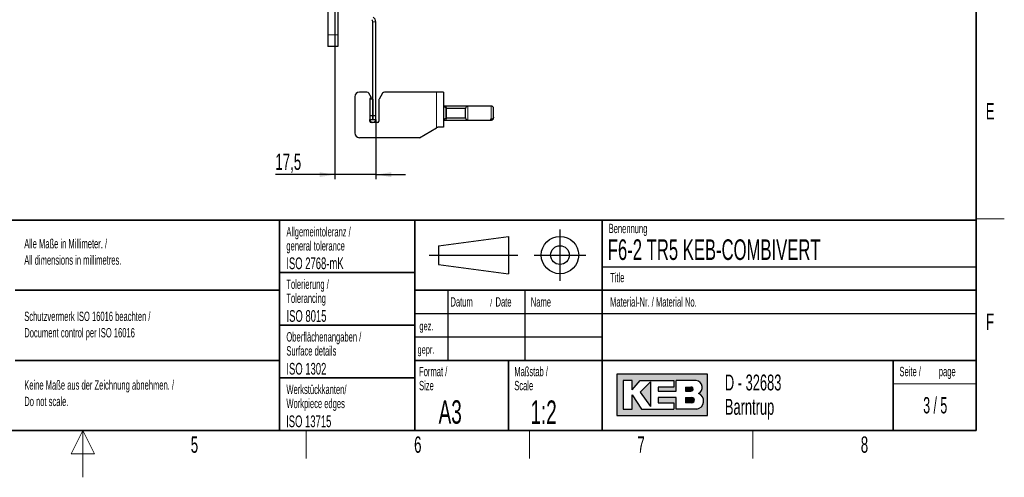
# Paper-space layout 'Blatt3' of a CAD drawing. Header units: millimetres. Extents: x 5 to 418, y 2 to 292.
# Tile 31 of 36: x 203 to 414, y 2 to 100. Entities that reach past the tile are written whole.
import ezdxf

# ---------------------------------------------------------------- set-up
doc = ezdxf.new("R2010")
doc.units = ezdxf.units.MM
doc.layers.add('SLD-0', color=7, linetype='Continuous')
doc.styles.add('SLDTEXTSTYLE0', font='TXT', dxfattribs={"width": 0.605})
doc.styles.add('SLDTEXTSTYLE1', font='TXT', dxfattribs={"width": 0.563})
doc.dimstyles.new('SLDDIMSTYLE3', dxfattribs={"dimtxt": 3.5, "dimasz": 3.302, "dimexe": 0, "dimexo": 0.0625, "dimgap": 0.875, "dimtad": 1, "dimdec": 1, "dimlfac": 2, "dimrnd": 1e-09, "dimzin": 12, "dimdsep": 46, "dimtxsty": 'SLDTEXTSTYLE0', "dimsah": 1, "dimcen": 0.09, "dimadec": 0, "dimazin": 3, "dimtfac": 1, "dimtmove": 0, "dimatfit": 0, "dimfxl": 1, "dimfrac": 2, "dimtolj": 1, "dimtzin": 12, "dimarcsym": 0})

# ---------------------------------------------------------------- blocks, each defined once
blk = doc.blocks.new('SW_NOTE_0_36')
at = {"layer": 'SLD-0', "color": 0, "attachment_point": 1, "style": 'SLDTEXTSTYLE0'}
for s, insert, char_height in [('Basisgerät mit Zubehör', (0, 6.4453386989), 5), ('basic device with accessories', (1.3125, -0.0231809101), 3.5)]:
    blk.add_mtext(s, dxfattribs=dict(at, insert=insert, char_height=char_height))
blk = doc.blocks.new('SW_NOTE_0_40')
at = {"layer": 'SLD-0', "color": 0, "char_height": 2, "attachment_point": 1, "style": 'SLDTEXTSTYLE0'}
for s, insert in [('Alle Maße in Millimeter. /', (0, 2.5781354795)), ('All dimensions in millimetres.', (0, -0.9218646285))]:
    blk.add_mtext(s, dxfattribs=dict(at, insert=insert))
blk = doc.blocks.new('SW_NOTE_0_43')
at = {"layer": 'SLD-0', "color": 0, "char_height": 2, "attachment_point": 1, "style": 'SLDTEXTSTYLE0'}
for s, insert in [('Keine Maße aus der Zeichnung abnehmen. /', (0, 2.5781354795)), ('Do not scale.', (0, -0.9218646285))]:
    blk.add_mtext(s, dxfattribs=dict(at, insert=insert))
blk = doc.blocks.new('SW_NOTE_0_44')
at = {"layer": 'SLD-0', "color": 0, "char_height": 2, "attachment_point": 1, "style": 'SLDTEXTSTYLE0'}
for s, insert in [('Schutzvermerk ISO 16016 beachten /', (0, 2.5781354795)), ('Document control per ISO 16016', (0, -0.9218646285))]:
    blk.add_mtext(s, dxfattribs=dict(at, insert=insert))
blk = doc.blocks.new('SW_NOTE_0_45')
at = {"layer": 'SLD-0', "color": 0, "char_height": 2, "attachment_point": 1, "style": 'SLDTEXTSTYLE0'}
for s, insert in [('Werkstückkanten/', (0, 2.5781354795)), ('Workpiece edges', (0, -0.4218645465))]:
    blk.add_mtext(s, dxfattribs=dict(at, insert=insert))
blk = doc.blocks.new('SW_NOTE_0_46')
at = {"layer": 'SLD-0', "color": 0, "char_height": 2, "attachment_point": 1, "style": 'SLDTEXTSTYLE0'}
for s, insert in [('Oberflächenangaben /', (0, 2.5781354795)), ('Surface details', (0, -0.4218645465))]:
    blk.add_mtext(s, dxfattribs=dict(at, insert=insert))
blk = doc.blocks.new('SW_NOTE_0_47')
at = {"layer": 'SLD-0', "color": 0, "char_height": 2, "attachment_point": 1, "style": 'SLDTEXTSTYLE0'}
for s, insert in [('Tolerierung /', (0, 2.5781354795)), ('Tolerancing', (0, -0.4218645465))]:
    blk.add_mtext(s, dxfattribs=dict(at, insert=insert))
blk = doc.blocks.new('SW_NOTE_0_48')
at = {"layer": 'SLD-0', "color": 0, "char_height": 2, "attachment_point": 1, "style": 'SLDTEXTSTYLE0'}
for s, insert in [('Allgemeintoleranz /', (0, 2.5781354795)), ('general tolerance', (0, -0.4218645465))]:
    blk.add_mtext(s, dxfattribs=dict(at, insert=insert))
blk = doc.blocks.new('SW_NOTE_0_49')
at = {"layer": 'SLD-0', "color": 0, "char_height": 2, "attachment_point": 1, "style": 'SLDTEXTSTYLE0'}
for s, insert in [('Format /', (0, 2.5781354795)), ('Size', (0, -0.4218645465))]:
    blk.add_mtext(s, dxfattribs=dict(at, insert=insert))
blk = doc.blocks.new('SW_NOTE_0_50')
at = {"layer": 'SLD-0', "color": 0, "attachment_point": 1, "style": 'SLDTEXTSTYLE0'}
for s, insert, char_height in [('Datum', (0, 2.5781354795), 2), ('/', (8.4829859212, 2.0780460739), 1.5), ('Date', (9.6392361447, 2.5781354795), 2)]:
    blk.add_mtext(s, dxfattribs=dict(at, insert=insert, char_height=char_height))
blk = doc.blocks.new('SW_NOTE_0_51')
at = {"layer": 'SLD-0', "color": 0, "char_height": 2, "attachment_point": 1, "style": 'SLDTEXTSTYLE0'}
for s, insert in [('Maßstab /', (0, 2.5781354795)), ('Scale', (0, -0.4218645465))]:
    blk.add_mtext(s, dxfattribs=dict(at, insert=insert))
blk = doc.blocks.new('SW_NOTE_0_52')
at = {"layer": 'SLD-0', "color": 0, "char_height": 3.4, "attachment_point": 1, "style": 'SLDTEXTSTYLE0'}
for s, insert in [('D - 32683', (0, 4.3828303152)), ('Barntrup', (0, -0.8171696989))]:
    blk.add_mtext(s, dxfattribs=dict(at, insert=insert))
blk = doc.blocks.new('SW_NOTE_0_53')
at = {"layer": 'SLD-0', "color": 0, "char_height": 2, "attachment_point": 1, "style": 'SLDTEXTSTYLE0'}
for s, insert in [('Seite /', (0, 2.5781354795)), ('page', (8.413542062, 2.5784205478))]:
    blk.add_mtext(s, dxfattribs=dict(at, insert=insert))
blk = doc.blocks.new('_D_13')
at = {"layer": 'SLD-0'}
for p, q in [((270.8930446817, 94.0997170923), (270.8930446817, 65.7036464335)), ((279.6180446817, 78.4747170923), (279.6180446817, 65.7036464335)), ((270.8930446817, 66.7036464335), (258.1627382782, 66.7036464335)), ((279.6180446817, 66.7036464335), (270.8930446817, 66.7036464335)), ((279.6180446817, 66.7036464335), (285.9680446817, 66.7036464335))]:
    blk.add_line(p, q, dxfattribs=at)
for points in [[(270.8930446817, 66.7036464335), (267.5910446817, 67.2116464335), (267.5910446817, 66.1956464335)], [(279.6180446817, 66.7036464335), (282.9200446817, 66.1956464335), (282.9200446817, 67.2116464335)]]:
    blk.add_solid(points, dxfattribs=at)
at = {"layer": 'SLD-0', "insert": (258.1627382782, 71.2153837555), "char_height": 3.5, "attachment_point": 1, "style": 'SLDTEXTSTYLE0'}
blk.add_mtext('17,5', dxfattribs=at)

psp = doc.layouts.new('Blatt3')

# ---------------------------------------------------------------- hatches: boundary and pattern name
at = {"linetype": 'Continuous'}
h = psp.add_hatch(color=7, dxfattribs=at)
h.paths.add_polyline_path([(331.1423676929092, 15.18257760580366), (350.5207896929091, 15.18257760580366), (350.5207896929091, 24.04128480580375), (331.1423676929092, 24.04128480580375)], flags=0)
edge = h.paths.add_edge_path(flags=0)
edge.add_arc((347.9991875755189, 18.26988521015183), 1.720915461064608, -81.72003226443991, 70.17096003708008, ccw=False)
edge.add_line((348.2470169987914, 16.56690822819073), (348.2293995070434, 16.56675060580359))
edge.add_line((348.2293995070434, 16.56675060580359), (343.8767592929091, 16.56675060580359))
edge.add_line((343.8767592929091, 16.56675060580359), (343.8767592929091, 19.05826200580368))
edge.add_line((343.8767592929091, 19.05826200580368), (340.0010748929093, 19.05826200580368))
edge.add_line((340.0010748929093, 19.05826200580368), (340.0010748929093, 17.95092360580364))
edge.add_line((340.0010748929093, 17.95092360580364), (343.3230900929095, 17.95092360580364))
edge.add_line((343.3230900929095, 17.95092360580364), (343.3230900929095, 16.56675060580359))
edge.add_line((343.3230900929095, 16.56675060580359), (336.4022250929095, 16.56675060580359))
edge.add_line((336.4022250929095, 16.56675060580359), (334.4643828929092, 19.61193120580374))
edge.add_line((334.4643828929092, 19.61193120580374), (334.4643828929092, 16.56675060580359))
edge.add_line((334.4643828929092, 16.56675060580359), (332.5265406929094, 16.56675060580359))
edge.add_line((332.5265406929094, 16.56675060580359), (332.5265406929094, 22.65711180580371))
edge.add_line((332.5265406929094, 22.65711180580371), (334.4643828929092, 22.65711180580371))
edge.add_line((334.4643828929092, 22.65711180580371), (334.4643828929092, 20.71926960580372))
edge.add_line((334.4643828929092, 20.71926960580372), (336.1253904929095, 22.65711180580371))
edge.add_line((336.1253904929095, 22.65711180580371), (343.3230900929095, 22.65711180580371))
edge.add_line((343.3230900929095, 22.65711180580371), (343.3230900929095, 21.27293880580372))
edge.add_line((343.3230900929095, 21.27293880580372), (340.0010748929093, 21.27293880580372))
edge.add_line((340.0010748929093, 21.27293880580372), (340.0010748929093, 20.44243500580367))
edge.add_line((340.0010748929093, 20.44243500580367), (343.8767592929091, 20.44243500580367))
edge.add_line((343.8767592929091, 20.44243500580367), (343.8767592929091, 22.65711180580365))
edge.add_line((343.8767592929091, 22.65711180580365), (348.1497422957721, 22.65711180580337))
edge.add_line((348.1497422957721, 22.65711180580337), (348.151741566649, 22.65711180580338))
edge.add_line((348.151741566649, 22.65711180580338), (348.1521661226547, 22.65713246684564))
edge.add_arc((347.9523797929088, 21.20834406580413), 1.462498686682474, -64.4589412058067, 82.1484933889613, ccw=False)
psp.add_hatch(color=7, dxfattribs=at).paths.add_polyline_path([(338.3400672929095, 17.12041980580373), (338.3400672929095, 22.38027720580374), (336.1253904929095, 20.16560040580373)], flags=0)
h = psp.add_hatch(color=7, dxfattribs=at)
edge = h.paths.add_edge_path(flags=0)
edge.add_line((345.8146014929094, 20.44243500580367), (346.974194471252, 20.44243500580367))
edge.add_arc((347.0534490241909, 20.85768690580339), 0.4227474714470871, 259.1945394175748, 460.8054605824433)
edge.add_line((346.9741944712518, 21.27293880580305), (345.8146014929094, 21.27293880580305))
edge.add_line((345.8146014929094, 21.27293880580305), (345.8146014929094, 20.44243500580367))
h = psp.add_hatch(color=7, dxfattribs=at)
edge = h.paths.add_edge_path(flags=0)
edge.add_line((345.8146014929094, 17.95092360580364), (347.1991847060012, 17.95092360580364))
edge.add_arc((347.1991847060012, 18.50459280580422), 0.5536692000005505, 270.0000000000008, 450.0000000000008)
edge.add_line((347.1991847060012, 19.05826200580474), (347.1703327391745, 19.05826200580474))
edge.add_line((347.1703327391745, 19.05826200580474), (345.8146014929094, 19.05826200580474))
edge.add_line((345.8146014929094, 19.05826200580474), (345.8146014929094, 17.95092360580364))

# ---------------------------------------------------------------- linework, layer by layer
at = {"color": 7, "linetype": 'Continuous', "lineweight": 25}
for p, q in [((269.3930436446, 251.5997230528), (269.3930436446, 96.5997172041)), ((270.8930429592, 251.5997230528), (270.8930429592, 96.5997172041)), ((271.5180460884, 251.5997230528), (271.5180460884, 96.5997172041)), ((279.0180463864, 79.3497167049), (279.0180463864, 99.3845048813)), ((279.6180453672, 79.3497167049), (279.6180453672, 99.3845048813)), ((269.3930436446, 96.5997172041), (269.3930436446, 94.09971726)), ((270.8930429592, 96.5997172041), (270.8930429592, 94.09971726)), ((271.5180460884, 96.5997172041), (271.5180460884, 94.09971726)), ((270.8930429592, 94.09971726), (269.3930436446, 94.09971726)), ((271.5180460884, 94.09971726), (270.8930429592, 94.09971726)), ((277.7076829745, 84.3497175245), (276.1180457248, 84.3497175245)), ((292.6180456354, 84.3497175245), (281.489731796, 84.3497175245)), ((294.11804495, 84.3497175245), (292.6180456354, 84.3497175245)), ((294.11804495, 84.3497175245), (294.11804495, 76.8497172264)), ((275.1180436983, 83.3497173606), (275.1180436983, 75.5997165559)), ((278.7180450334, 83.0997168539), (278.1406958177, 84.0997170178)), ((278.9680455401, 82.8497163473), (278.368042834, 82.8497163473)), ((278.368042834, 82.8497163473), (278.368042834, 79.3497167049)), ((278.6180433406, 83.0997168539), (278.7180450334, 83.0997168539)), ((278.9680455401, 82.8497163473), (278.9680455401, 79.3497167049)), ((280.2680451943, 82.5997177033), (280.2680451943, 78.099717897)), ((281.0567189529, 84.0997170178), (280.3350333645, 82.8497163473)), ((294.1715773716, 81.3497170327), (294.1598464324, 81.349579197)), ((299.1680447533, 81.3497170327), (294.1715773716, 81.3497170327)), ((294.7680447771, 81.0497175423), (294.6180459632, 81.0497175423)), ((294.7680447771, 78.649717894), (294.7680447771, 81.0497175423)), ((298.8180462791, 80.8497178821), (294.7680447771, 80.8497178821)), ((298.8250870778, 80.9088345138), (298.8180462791, 80.8497178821)), ((298.8180462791, 78.8497175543), (298.8180462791, 80.8497178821)), ((299.2448080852, 81.3437882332), (299.1680447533, 81.3497170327)), ((304.3180425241, 81.3497170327), (299.3215788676, 81.3497170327)), ((304.8180435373, 79.0139674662), (304.8180435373, 80.8497178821)), ((278.368042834, 79.3497167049), (278.9680455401, 79.3497167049)), ((278.368042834, 79.3497167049), (278.368042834, 78.4747167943)), ((278.368042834, 78.099717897), (278.368042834, 78.4747167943)), ((278.368042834, 78.4747167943), (278.9680455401, 78.4747167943)), ((278.9680455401, 79.3497167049), (278.9680455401, 78.4747167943)), ((278.9680455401, 78.4747167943), (279.0180463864, 78.4747167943)), ((279.0180463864, 79.3497167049), (279.6180453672, 79.3497167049)), ((279.0180463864, 78.4747167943), (279.0180463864, 79.3497167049)), ((279.0180463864, 78.4747167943), (279.6180453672, 78.4747167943)), ((279.6180453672, 78.4747167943), (279.6180453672, 79.3497167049)), ((294.1598464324, 78.3498543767), (294.1715773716, 78.349716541)), ((294.1715773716, 78.349716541), (299.1680447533, 78.349716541)), ((294.6180459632, 78.649717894), (294.7680447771, 78.649717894)), ((294.7680447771, 78.8497175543), (298.8180462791, 78.8497175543)), ((298.8180462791, 78.8497175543), (298.8250870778, 78.7905990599)), ((298.9680413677, 78.4961428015), (298.9680413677, 78.3691569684)), ((298.9680413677, 78.3691569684), (299.1680447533, 78.3691569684)), ((299.1680447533, 78.349716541), (299.2448080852, 78.3556453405)), ((299.3215788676, 78.349716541), (304.3180425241, 78.349716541)), ((304.3180425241, 78.5305253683), (304.1180465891, 78.5305253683)), ((304.1180465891, 78.5305253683), (304.1180465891, 78.3691569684)), ((304.1180465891, 78.3691569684), (304.3180425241, 78.3691569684)), ((304.8180435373, 78.8525990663), (304.8180435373, 79.0139674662)), ((304.8180435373, 78.8497175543), (304.8180435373, 78.8525990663)), ((280.0180446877, 77.8497173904), (278.6180433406, 77.8497173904)), ((288.9709305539, 74.599716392), (292.6180456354, 76.7053789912)), ((294.11804495, 76.8497172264), (292.8680461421, 76.8497172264)), ((288.9709305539, 74.599716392), (276.1180457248, 74.599716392))]:
    psp.add_line(p, q, dxfattribs=at)
at = {"color": 7, "linetype": 'Continuous', "lineweight": 18}
for p, q in [((279.6180453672, 99.3845048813), (279.0180463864, 99.3845048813)), ((270.8930429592, 96.5997172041), (269.3930436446, 96.5997172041)), ((271.5180460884, 96.5997172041), (270.8930429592, 96.5997172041)), ((292.6180456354, 84.3497175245), (292.6180456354, 76.7053789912)), ((294.1715773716, 81.3246253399), (294.1715773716, 81.3497170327)), ((294.6180459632, 78.649717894), (294.6180459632, 81.0497175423)), ((298.8250870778, 78.7905990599), (298.8250870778, 80.9088345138)), ((299.1680447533, 81.3255622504), (299.1680447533, 81.3497170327)), ((299.3215788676, 78.349716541), (299.3215788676, 81.3497170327)), ((304.3180425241, 78.5305253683), (304.3180425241, 81.3497170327)), ((294.1715773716, 78.349716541), (294.1715773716, 78.3748082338)), ((299.1680447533, 78.349716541), (299.1680447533, 78.3691569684)), ((304.3180425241, 78.349716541), (304.3180425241, 78.3691569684))]:
    psp.add_line(p, q, dxfattribs=at)
at = {"color": 7, "linetype": 'Continuous', "lineweight": 25, "flags": 128}
psp.add_lwpolyline([(292.8680461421, 76.8497172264), (292.7851435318, 76.8018546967), (292.7017268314, 76.7536922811), (292.6180456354, 76.7053789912)], dxfattribs=at)
at = {"color": 7, "linetype": 'Continuous', "lineweight": 25}
for centre, radius, start, end in [((278.5180446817, 99.3845047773), 0.5, 0, 60), ((278.5180446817, 99.3845047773), 1.100000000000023, 0, 60), ((276.1180446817, 83.3497170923), 1, 90, 180), ((277.7076817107, 83.8497170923), 0.5, 30, 90), ((281.4897325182, 83.8497170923), 0.5, 90, 150), ((278.6180446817, 82.8497170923), 0.25, 90, 180), ((280.7680446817, 82.5997170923), 0.4999999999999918, 150, 180), ((294.6180446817, 81.5497170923), 0.5, 180, 270), ((299.3215767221, 80.8497170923), 0.5000000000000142, 90, 173.2096666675), ((304.3180446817, 80.8497170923), 0.5, 0, 90), ((278.9930446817, 78.4747170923), 0.625, 180, 0), ((278.6180446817, 78.0997170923), 0.25, 180, 270), ((280.0180446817, 78.0997170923), 0.2500000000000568, 270, 0), ((294.6180446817, 78.1497170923), 0.5, 90, 180), ((299.3215767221, 78.8497170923), 0.5000000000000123, 186.7903333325, 270), ((304.3180446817, 78.8497170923), 0.5, 270, 360), ((276.1180446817, 75.5997170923), 1, 180, 270)]:
    psp.add_arc(centre, radius, start, end, dxfattribs=at)
for points, knots in [([(304.8180435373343, 79.01396746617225), (304.817635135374, 78.99950287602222), (304.8156155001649, 78.92797237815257), (304.77959066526, 78.80265055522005), (304.6779176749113, 78.66354149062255), (304.5540121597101, 78.58096217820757), (304.4309634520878, 78.53795546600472), (304.3576561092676, 78.53313190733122), (304.3180425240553, 78.53052536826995)], [0, 0, 0, 0, 0.0579540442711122, 0.2865951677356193, 0.5075635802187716, 0.7228148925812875, 0.8502156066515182, 1, 1, 1, 1]), ([(304.3180425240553, 78.36915696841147), (304.3252365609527, 78.36925137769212), (304.3647854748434, 78.36977038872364), (304.4595707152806, 78.38293172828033), (304.5941234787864, 78.43804470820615), (304.7182210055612, 78.54778330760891), (304.802090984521, 78.69112839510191), (304.8127008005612, 78.79852024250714), (304.8180435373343, 78.85259906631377)], [0, 0, 0, 0, 0.0272807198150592, 0.1499746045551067, 0.3608800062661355, 0.5717169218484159, 0.7843314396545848, 1, 1, 1, 1])]:
    psp.add_open_spline(points, degree=3, knots=knots, dxfattribs=at)
at = {"layer": 'SLD-0', "lineweight": 35}
for p, q in [((408, 12), (408, 282.5)), ((135, 57), (408, 57)), ((259, 57), (259, 12)), ((288, 57), (288, 12)), ((328, 57.0000000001), (328, 12)), ((408, 57), (408, 12)), ((259, 45.75), (288, 45.75)), ((202.5, 42), (259, 42)), ((408, 42), (288, 42)), ((259, 34.5), (288, 34.5)), ((202.5, 27), (259, 27)), ((288, 27), (408, 27)), ((308, 27), (308, 12)), ((390.2572074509, 27), (390.2572074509, 12)), ((259, 23.25), (288, 23.25)), ((26, 12), (408, 12)), ((135, 12), (408, 12))]:
    psp.add_line(p, q, dxfattribs=at)
at = {"layer": 'SLD-0', "lineweight": 18}
for p, q in [((408, 57.25), (414, 57.25)), ((390.2572074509, 22), (408, 22)), ((217, 12), (214.5, 7)), ((217, 2), (217, 12)), ((219.5, 7), (217, 12)), ((264.75, 6), (264.75, 12)), ((312.5, 6), (312.5, 12)), ((360.25, 6), (360.25, 12)), ((214.5, 7), (219.5, 7))]:
    psp.add_line(p, q, dxfattribs=at)
at = {"layer": 'SLD-0'}
for p, q in [((319, 55), (319, 44)), ((293, 51.5), (308, 53.5)), ((308, 53.5), (308, 45.5)), ((293, 51.5), (293, 47.5)), ((291, 49.5), (310, 49.5)), ((313.5, 49.5), (324.5, 49.5)), ((293, 47.5), (308, 45.5)), ((328, 47.0000000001), (408, 47.0000000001)), ((295, 42), (295, 27)), ((311.5, 42), (311.5, 27)), ((288, 37), (408, 37)), ((288, 32), (328, 32)), ((348.1497422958, 22.6571118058), (348.1517415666, 22.6571118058)), ((348.1517415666, 22.6571118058), (348.1521661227, 22.6571324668)), ((348.229399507, 16.5667506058), (348.2470169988, 16.5669082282))]:
    psp.add_line(p, q, dxfattribs=at)
at = {"layer": 'SLD-0', "linetype": 'Continuous'}
for p, q in [((350.5207896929, 24.0412848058), (331.1423676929, 24.0412848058)), ((331.1423676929, 24.0412848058), (331.1423676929, 15.1825776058)), ((350.5207896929, 15.1825776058), (350.5207896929, 24.0412848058)), ((334.4643828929, 22.6571118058), (332.5265406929, 22.6571118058)), ((332.5265406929, 22.6571118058), (332.5265406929, 16.5667506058)), ((334.4643828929, 20.7192696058), (336.1253904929, 22.6571118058)), ((334.4643828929, 20.7192696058), (334.4643828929, 22.6571118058)), ((336.1253904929, 22.6571118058), (343.3230900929, 22.6571118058)), ((338.3400672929, 22.3802772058), (336.1253904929, 20.1656004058)), ((338.3400672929, 22.3802772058), (338.3400672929, 17.1204198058)), ((340.0010748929, 21.2729388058), (340.0010748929, 20.4424350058)), ((343.3230900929, 21.2729388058), (340.0010748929, 21.2729388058)), ((343.3230900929, 22.6571118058), (343.3230900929, 21.2729388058)), ((348.1497422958, 22.6571118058), (343.8767592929, 22.6571118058)), ((343.8767592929, 20.4424350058), (343.8767592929, 22.6571118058)), ((345.8146014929, 21.2729388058), (346.9741944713, 21.2729388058)), ((345.8146014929, 21.2729388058), (345.8146014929, 20.4424350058)), ((348.1497422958, 22.6571118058), (348.1517415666, 22.6571118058)), ((348.1517415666, 22.6571118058), (348.1521661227, 22.6571324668)), ((334.4643828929, 16.5667506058), (334.4643828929, 19.6119312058)), ((334.4643828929, 19.6119312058), (336.4022250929, 16.5667506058)), ((336.1253904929, 20.1656004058), (338.3400672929, 17.1204198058)), ((340.0010748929, 20.4424350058), (343.8767592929, 20.4424350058)), ((340.0010748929, 19.0582620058), (340.0010748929, 17.9509236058)), ((343.8767592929, 19.0582620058), (340.0010748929, 19.0582620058)), ((343.8767592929, 16.5667506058), (343.8767592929, 19.0582620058)), ((345.8146014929, 20.4424350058), (346.9741944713, 20.4424350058)), ((345.8146014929, 19.0582620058), (347.199184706, 19.0582620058)), ((345.8146014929, 19.0582620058), (345.8146014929, 17.9509236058)), ((347.1703327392, 19.0582620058), (347.199184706, 19.0582620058)), ((340.0010748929, 17.9509236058), (343.3230900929, 17.9509236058)), ((343.3230900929, 17.9509236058), (343.3230900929, 16.5667506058)), ((347.199184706, 17.9509236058), (345.8146014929, 17.9509236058)), ((331.1423676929, 15.1825776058), (350.5207896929, 15.1825776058)), ((332.5265406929, 16.5667506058), (334.4643828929, 16.5667506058)), ((336.4022250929, 16.5667506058), (343.3230900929, 16.5667506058)), ((348.229399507, 16.5667506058), (343.8767592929, 16.5667506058)), ((348.229399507, 16.5667506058), (348.2470169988, 16.5669082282))]:
    psp.add_line(p, q, dxfattribs=at)
at = {"layer": 'SLD-0'}
for radius in [3.999999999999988, 1.999999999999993]:
    psp.add_circle((319, 49.5), radius, dxfattribs=at)
at = {"layer": 'SLD-0', "linetype": 'Continuous'}
for centre, radius, start, end in [((347.0534490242, 20.8576869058), 0.4227474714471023, 259.1945394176, 100.8054605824), ((347.9523797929, 21.2083440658), 1.46249868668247, 295.5410587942, 82.1484933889), ((347.199184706, 18.5045928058), 0.5536692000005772, 270, 90), ((347.9991875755, 18.2698852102), 1.720915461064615, 278.2799677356, 70.1709600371)]:
    psp.add_arc(centre, radius, start, end, dxfattribs=at)

# ---------------------------------------------------------------- block references
at = {"layer": 'SLD-0'}
for name, p in [('SW_NOTE_0_36', (134.1334651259, 63.7620040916)), ('SW_NOTE_0_48', (260.5043854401, 52.9003064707)), ('SW_NOTE_0_40', (204.4639500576, 50.3606872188)), ('SW_NOTE_0_47', (260.5022836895, 41.7004098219)), ('SW_NOTE_0_50', (295.5861619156, 37.9261102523)), ('SW_NOTE_0_44', (204.4639500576, 34.8276741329)), ('SW_NOTE_0_46', (260.5027641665, 30.4450935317)), ('SW_NOTE_0_49', (288.8790098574, 23.0287702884)), ('SW_NOTE_0_51', (309.2314641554, 23.0287700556)), ('SW_NOTE_0_53', (391.5827404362, 23.0329928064)), ('SW_NOTE_0_52', (354.2591907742, 19.5828264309)), ('SW_NOTE_0_43', (204.4639500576, 20.1508694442)), ('SW_NOTE_0_45', (260.5090753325, 19.2125013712))]:
    psp.add_blockref(name, p, dxfattribs=at)

# ---------------------------------------------------------------- texts
for s, insert, char_height, attachment_point, style in [('E', (410.9815679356, 82.0010772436), 3.5, 2, 'SLDTEXTSTYLE0'), ('Benennung', (329.4092408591, 56.1865848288), 2, 1, 'SLDTEXTSTYLE0'), ('F6-2 TR5 KEB-COMBIVERT', (329.222041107, 52.8643538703), 4.4, 1, 'SLDTEXTSTYLE0'), ('ISO 2768-mK', (260.4940938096, 48.9932287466), 2.5, 1, 'SLDTEXTSTYLE0'), ('Title', (329.7169273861, 45.7051426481), 2, 1, 'SLDTEXTSTYLE0'), ('Name', (312.770034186, 40.4793879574), 2, 1, 'SLDTEXTSTYLE0'), ('Material-Nr. / Material No.', (329.7169273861, 40.4793879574), 2, 1, 'SLDTEXTSTYLE0'), ('ISO 8015', (260.5277662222, 37.732972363), 2.5, 1, 'SLDTEXTSTYLE0'), ('F', (410.9536166, 37.0010772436), 3.5, 2, 'SLDTEXTSTYLE0'), ('gez.', (288.9470592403, 35.2328921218), 1.8, 1, 'SLDTEXTSTYLE0'), ('gepr.', (288.5445949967, 30.2118970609), 1.8, 1, 'SLDTEXTSTYLE0'), ('ISO 1302', (260.5038336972, 26.4529504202), 2.5, 1, 'SLDTEXTSTYLE0'), ('3 / 5', (399.2289160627, 19.1523676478), 3.5, 2, 'SLDTEXTSTYLE1'), ('A3', (293.0566699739, 18.4626222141), 5, 1, 'SLDTEXTSTYLE0'), ('1:2', (312.6833009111, 18.426931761), 5, 1, 'SLDTEXTSTYLE0'), ('ISO 13715', (260.4472726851, 15.2160422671), 2.5, 1, 'SLDTEXTSTYLE0'), ('5', (240.8527123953, 10.7429955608), 3.5, 2, 'SLDTEXTSTYLE0'), ('6', (288.6027123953, 10.7429955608), 3.5, 2, 'SLDTEXTSTYLE0'), ('7', (336.3527123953, 10.7429955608), 3.5, 2, 'SLDTEXTSTYLE0'), ('8', (384.1027123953, 10.7429955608), 3.5, 2, 'SLDTEXTSTYLE0')]:
    psp.add_mtext(s, dxfattribs=dict(at, insert=insert, char_height=char_height, attachment_point=attachment_point, style=style))

# ---------------------------------------------------------------- dimensions: what is measured, and where the dimension line sits
dim = psp.add_linear_dim(base=(270.8930446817, 66.7036464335), p1=(279.6180446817, 78.4747170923), p2=(270.8930446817, 94.0997170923), dimstyle='SLDDIMSTYLE3', dxfattribs=at)
dim.commit()
dim.dimension.update_dxf_attribs({"geometry": '_D_13', "text_midpoint": (262.8415576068, 66.7036464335), "dimtype": 160})

doc.saveas('drawing.dxf')
